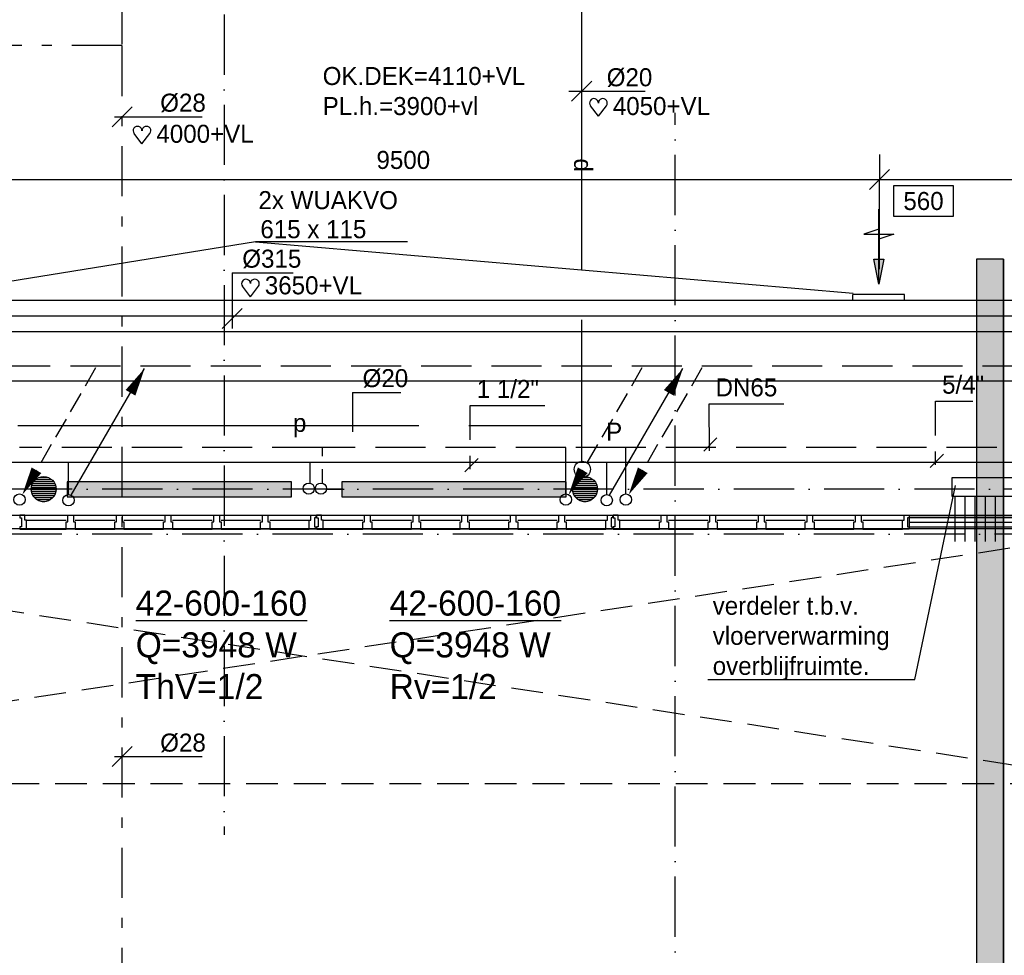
# Model space of a CAD drawing. Extents: x -866131 to -691536, y 173952 to 258052.
# Tile 59 of 160: x -811241 to -801420, y 212620 to 221956. Entities that reach past the tile are written whole.
import ezdxf
from ezdxf.enums import TextEntityAlignment as Align

# ---------------------------------------------------------------- set-up
doc = ezdxf.new("R2010")
doc.units = 0
doc.header["$LTSCALE"] = 100
for name, pattern in [('2322000', [45, 40, -5]), ('2322107', [2000, 1000, 1000]), ('2322108', [7, 5, -2]), ('2322109', [10, 5, -2, 1, -2]), ('CENTER2', [11.25, 7.5, -1.25, 1.25, -1.25]), ('DASHDOT', [9, 6, -1.5, 0, -1.5]), ('HIDDEN2', [4.7625, 3.175, -1.5875]), ('LURETOUR', [6, 4, -2])]:
    doc.linetypes.add(name, pattern=pattern)
doc.layers.get('0').update_dxf_attribs({"linetype": 'CONTINUOUS'})
doc.layers.get('DEFPOINTS').update_dxf_attribs({"linetype": 'CONTINUOUS'})
for name, color, linetype in [('AL$7----_STRAMIEN', 1, 'DASHDOT'), ('AL$8----_HULPLIJNEN', 2, 'CONTINUOUS'), ('AL22----_BINNENWAND', 7, 'CONTINUOUS'), ('AL28----_KONSTRUKTIE', 3, 'CONTINUOUS'), ('AL32----_BINNENKOZ', 7, 'CONTINUOUS'), ('ALL-----_REFLIJNEN', 8, 'CONTINUOUS'), ('ALXAA---_GEWBETON', 12, 'CONTINUOUS'), ('BOUW', 8, 'CONTINUOUS'), ('KABELGOOT', 8, 'CONTINUOUS'), ('WI561---', 1, 'CONTINUOUS'), ('WL$1----', 4, 'CONTINUOUS'), ('WL531---', 4, 'CONTINUOUS'), ('WL561---', 4, 'CONTINUOUS'), ('WL561---_AANVOER', 4, 'CONTINUOUS'), ('WL561---_RETOUR', 4, 'CONTINUOUS'), ('WL570---', 3, 'CONTINUOUS'), ('WL570---_HARTLIJN', 7, 'CONTINUOUS'), ('WL570---_RETOUR', 3, 'CONTINUOUS'), ('WL570---_TOEVOER', 3, 'CONTINUOUS'), ('WM$1----', 1, 'CONTINUOUS'), ('WM524---', 1, 'CONTINUOUS'), ('WM570---', 1, 'CONTINUOUS')]:
    doc.layers.add(name, color=color, linetype=linetype)
doc.styles.add('BURO-018', font='BUROFONT.shx', dxfattribs={"height": 180})
doc.styles.add('BURO-025', font='BUROFONT.shx', dxfattribs={"height": 250})
doc.dimstyles.new('STABICAD', dxfattribs={"dimscale": 100, "dimtxt": 1.8, "dimasz": 0, "dimexe": 0, "dimexo": 2.5, "dimgap": 1.5, "dimtad": 0, "dimzin": 0, "dimtxsty": 'BURO-018', "dimtsz": 1, "dimcen": -3, "dimazin": 3, "dimtfac": 1, "dimtofl": 0, "dimtmove": 0, "dimatfit": 3, "dimtvp": 1.055556, "dimtolj": 1, "dimtzin": 0})

# ---------------------------------------------------------------- blocks, each defined once
blk = doc.blocks.new('CVHATCH1')
at = {"color": 0, "linetype": 'CONTINUOUS'}
blk.add_solid([(-0.5, -0.5), (0.5, -0.5), (-0.5, 0.5), (0.5, 0.5)], dxfattribs=at)
blk = doc.blocks.new('2322401')
at = {"color": 0, "linetype": 'CONTINUOUS'}
for p, q in [((-0.5, 0.5, 1), (-0.5, 0.5)), ((-0.5, 0.5, 1), (-0.5, -0.5, 1)), ((0.5, 0.5, 1), (-0.5, 0.5, 1)), ((0.5, 0.5), (-0.5, 0.5)), ((-0.5, 0.5), (-0.5, -0.5)), ((0.5, 0.5, 1), (0.5, 0.5)), ((0.5, -0.5, 1), (0.5, 0.5, 1)), ((0.5, -0.5), (0.5, 0.5)), ((-0.5, -0.5, 1), (-0.5, -0.5)), ((-0.5, -0.5, 1), (0.5, -0.5, 1)), ((-0.5, -0.5), (0.5, -0.5)), ((0.5, -0.5, 1), (0.5, -0.5))]:
    blk.add_line(p, q, dxfattribs=at)
blk = doc.blocks.new('LU-1D-K-13B')
at = {"color": 0, "linetype": 'CONTINUOUS'}
for p, q in [((-0.5, 157.5), (0.5, 157.5)), ((-0.5, -157.5), (0.5, -157.5))]:
    blk.add_line(p, q, dxfattribs=at)
at = {"layer": 'WL570---_HARTLIJN', "linetype": 'CENTER2'}
blk.add_line((-0.5, 0), (0.5, 0), dxfattribs=at)
blk = doc.blocks.new('LU-ORND')
at = {"color": 0, "linetype": 'CONTINUOUS'}
for p, q in [((-3, 1.5), (-3, -1.5)), ((3, 1.5), (-3, 1.5)), ((3, -1.5), (3, 1.5)), ((-3, -1.5), (3, -1.5))]:
    blk.add_line(p, q, dxfattribs=at)
blk = doc.blocks.new('LU-PIJL7')
at = {"color": 0, "linetype": 'CONTINUOUS'}
for p, q in [((0, 0), (-15, 0)), ((-5, -1), (-5, 1)), ((-5, 1), (0, 0)), ((0, 0), (-5, -1))]:
    blk.add_line(p, q, dxfattribs=at)
blk.add_solid([(-5, 1), (-5, -1), (0, 0)], dxfattribs=at)
blk = doc.blocks.new('LU-PIJL6')
at = {"color": 0, "linetype": 'CONTINUOUS'}
for p, q in [((-5, -1.5), (-5, 1.5)), ((-5, 1.5), (-4.5, 0)), ((0, 0), (-7.5, 0)), ((-5.5, 0), (-5, -1.5)), ((-2.5, -0.5), (-2.5, 0.5)), ((-2.5, 0.5), (0, 0)), ((0, 0), (-2.5, -0.5))]:
    blk.add_line(p, q, dxfattribs=at)
blk.add_solid([(-2.5, 0.5), (-2.5, -0.5), (0, 0)], dxfattribs=at)
blk = doc.blocks.new('*U122', base_point=(26048.4, 47086.2))
at = {"layer": 'WM570---', "linetype": 'CONTINUOUS'}
for p, q in [((26048.4, 47543.7), (26048.4, 46986.2)), ((26048.4, 47543.7), (26654.9, 47543.7)), ((26148.1, 47185.9), (25948.7, 46986.5))]:
    blk.add_line(p, q, dxfattribs=at)
at = {"layer": 'WM570---', "linetype": 'CONTINUOUS', "style": 'BURO-018'}
blk.add_text('%%c315', height=180, dxfattribs=at).set_placement((26148.4, 47593.7))
blk = doc.blocks.new('EH100000')
at = {"linetype": 'BYBLOCK'}
for p, q in [((1, 0.5), (0, 0.5)), ((1, 0.5, 1), (0, 0.5, 1)), ((0, -0.5, 1), (1, -0.5, 1)), ((1, -0.5), (0, -0.5))]:
    blk.add_line(p, q, dxfattribs=at)
at = {"linetype": 'BYBLOCK', "invisible_edges": 15}
for points in [[(1, -0.5), (0, -0.5), (0, 0.5), (1, 0.5)], [(0, 0.5), (1, 0.5), (1, 0.5, 1), (0, 0.5, 1)], [(0, -0.5, 1), (1, -0.5, 1), (1, -0.5), (0, -0.5)]]:
    blk.add_3dface(points, dxfattribs=at)
blk = doc.blocks.new('EH100005')
blk.add_lwpolyline([(-1, -0.5), (0, -0.5), (0, 0.5), (-1, 0.5)])
blk = doc.blocks.new('HART')
at = {"color": 1}
for q in [(-28.1, 39.5), (51.4, 39.5)]:
    blk.add_line((11.6, -12.9), q, dxfattribs=at)
for centre, start, end in [((-10.5, 52.8), 0, 217.1867), ((33.8, 52.8), 322.8133, 180)]:
    blk.add_arc(centre, 22.1, start, end, dxfattribs=at)
blk = doc.blocks.new('CVRINFO2')
at = {"color": 0, "linetype": 'CONTINUOUS', "style": 'BURO-025'}
for tag, p in [('CV_TEXT125', (0, 0)), ('CV_TEXT225', (0, -4.167)), ('CV_TEXT325', (0, -8.333)), ('CV_TEXT425', (0, -12.5))]:
    blk.add_attdef(tag, p, '', height=2.5, dxfattribs=at)
blk = doc.blocks.new('*D330')
at = {"color": 0, "linetype": 'BYBLOCK'}
for p, q in [((20829.1, 46308.3), (21029.1, 46508.3)), ((30329.1, 46308.3), (30529.1, 46508.3)), ((20929.1, 45513.2), (20929.1, 46408.3)), ((20929.1, 46408.3), (30429.1, 46408.3)), ((30429.1, 45513.2), (30429.1, 46408.3))]:
    blk.add_line(p, q, dxfattribs=at)
at = {"layer": 'DEFPOINTS', "color": 0, "linetype": 'BYBLOCK'}
for p in [(30429.1, 46408.3), (20929.1, 45263.2), (30429.1, 45263.2)]:
    blk.add_point(p, dxfattribs=at)
at = {"color": 0, "linetype": 'BYBLOCK', "insert": (25679.1, 46603.5), "char_height": 180, "attachment_point": 5, "style": 'BURO-018'}
blk.add_mtext('\\A1;9500', dxfattribs=at)
blk = doc.blocks.new('*D331')
at = {"color": 0, "linetype": 'BYBLOCK'}
for p, q in [((30429.1, 46658.3), (30429.1, 46408.4)), ((39929.1, 46658.3), (39929.1, 46408.4)), ((30329.1, 46308.4), (30529.1, 46508.4)), ((39829.1, 46308.4), (40029.1, 46508.4)), ((30429.1, 46408.4), (39929.1, 46408.4))]:
    blk.add_line(p, q, dxfattribs=at)
at = {"layer": 'DEFPOINTS', "color": 0, "linetype": 'BYBLOCK'}
for p in [(30429.1, 46408.3), (39929.1, 46408.4), (39929.1, 46408.3)]:
    blk.add_point(p, dxfattribs=at)
at = {"color": 0, "linetype": 'BYBLOCK', "insert": (35179.1, 46603.5), "char_height": 180, "attachment_point": 5, "style": 'BURO-018'}
blk.add_mtext('\\A1;9500', dxfattribs=at)
blk = doc.blocks.new('LDV3108')
at = {"color": 0, "linetype": 'CONTINUOUS'}
for p, q in [((6.75, 11.691), (5.813, 10.068)), ((5.438, 9.418), (4.5, 7.794)), ((4.125, 7.145), (3.188, 5.521)), ((2.813, 4.871), (1.875, 3.248)), ((1.5, 2.598), (0.563, 0.974))]:
    blk.add_line(p, q, dxfattribs=at)
blk.add_lwpolyline([(0.25, 0.433, 0, 1, 0), (1.5, 2.598, 1, 1, 0)], format="xyseb", dxfattribs=at)
blk.add_circle((0, 0), 0.5, dxfattribs=at)
blk = doc.blocks.new('LDV1107')
at = {"color": 0, "linetype": 'CONTINUOUS'}
blk.add_line((0.25, 0.433), (6.75, 11.691), dxfattribs=at)
blk.add_lwpolyline([(6.75, 11.691, 0, 1, 0), (5.5, 9.526, 1, 1, 0)], format="xyseb", dxfattribs=at)
blk.add_circle((0, 0), 0.5, dxfattribs=at)
blk = doc.blocks.new('2322000-3')
at = {"layer": 'WM$1----', "color": 0, "style": 'BURO-018'}
blk.add_text('p', height=180, rotation=90, dxfattribs=at).set_placement((-805635.9, 220504.2), align=Align.MIDDLE)
blk.add_text('p', height=180, dxfattribs=at).set_placement((-808448.4, 217905.1), align=Align.MIDDLE)

msp = doc.modelspace()

# ---------------------------------------------------------------- hatches: boundary and pattern name
at = {"layer": 'WL570---'}
h = msp.add_hatch(dxfattribs=at)
h.set_pattern_fill('DOTS', color=8, scale=40, style=0)
h.set_pattern_definition([(0, (-833039.66, 323951.69), (31.75, 63.5), [0, -63.5])])
h.paths.add_polyline_path([(-801352.333, 211767.872), (-801352.333, 211367.872), (-792926.114, 211367.872), (-792926.114, 211767.872)])
h.paths.add_polyline_path([(-801697.333, 211842.872), (-801772.333, 211767.872), (-801772.333, 211367.872), (-801562.333, 211367.872), (-801352.333, 211367.872), (-801352.333, 211767.872), (-801427.333, 211842.872)])
h.paths.add_polyline_path([(-801427.333, 215332.872), (-801666.333, 215332.872), (-801697.333, 215301.872), (-801697.333, 211842.872), (-801427.333, 211842.872)])
h.paths.add_polyline_path([(-801427.333, 219566.872), (-801697.333, 219566.872), (-801697.333, 219506.872), (-801697.333, 215301.872), (-801666.333, 215332.872), (-801427.333, 215332.872)])

# ---------------------------------------------------------------- linework, layer by layer
at = {"color": 1, "linetype": 'CONTINUOUS'}
for p, q in [((-805535.91, 221341.223), (-805735.91, 221141.223)), ((-805763.755, 221241.223), (-805001.026, 221241.223)), ((-810119.706, 221087.413), (-810319.706, 220887.413)), ((-810296.515, 220987.413), (-809422.866, 220987.413)), ((-810119.706, 214702.05), (-810319.706, 214502.05)), ((-810296.515, 214602.05), (-809422.866, 214602.05))]:
    msp.add_line(p, q, dxfattribs=at)
at = {"color": 8, "linetype": 'CONTINUOUS'}
for p, q in [((-810760.826, 216944.266), (-810760.826, 217011.266)), ((-810760.826, 217011.266), (-810704.826, 217011.266)), ((-810704.826, 217011.266), (-810704.826, 216944.266)), ((-810275.826, 216944.266), (-810275.826, 217011.266)), ((-810275.826, 217011.266), (-810219.826, 217011.266)), ((-810219.826, 217011.266), (-810219.826, 216944.266)), ((-809790.826, 216944.266), (-809790.826, 217011.266)), ((-809790.826, 217011.266), (-809734.826, 217011.266)), ((-809734.826, 217011.266), (-809734.826, 216944.266)), ((-809305.826, 216944.266), (-809305.826, 217011.266)), ((-809305.826, 217011.266), (-809249.826, 217011.266)), ((-809249.826, 217011.266), (-809249.826, 216944.266)), ((-808820.826, 216944.266), (-808820.826, 217011.266)), ((-808820.826, 217011.266), (-808764.826, 217011.266)), ((-808764.826, 217011.266), (-808764.826, 216944.266)), ((-807801.826, 216944.266), (-807801.826, 217011.266)), ((-807801.826, 217011.266), (-807745.826, 217011.266)), ((-807745.826, 217011.266), (-807745.826, 216944.266)), ((-807316.826, 216944.266), (-807316.826, 217011.266)), ((-807316.826, 217011.266), (-807260.826, 217011.266)), ((-807260.826, 217011.266), (-807260.826, 216944.266)), ((-806831.826, 216944.266), (-806831.826, 217011.266)), ((-806831.826, 217011.266), (-806775.826, 217011.266)), ((-806775.826, 217011.266), (-806775.826, 216944.266)), ((-806346.826, 216944.266), (-806346.826, 217011.266)), ((-806346.826, 217011.266), (-806290.826, 217011.266)), ((-806290.826, 217011.266), (-806290.826, 216944.266)), ((-805861.826, 216944.266), (-805861.826, 217011.266)), ((-805861.826, 217011.266), (-805805.826, 217011.266)), ((-805805.826, 217011.266), (-805805.826, 216944.266)), ((-804842.826, 216944.266), (-804842.826, 217011.266)), ((-804842.826, 217011.266), (-804786.826, 217011.266)), ((-804786.826, 217011.266), (-804786.826, 216944.266)), ((-804357.826, 216944.266), (-804357.826, 217011.266)), ((-804357.826, 217011.266), (-804301.826, 217011.266)), ((-804301.826, 217011.266), (-804301.826, 216944.266)), ((-803872.826, 216944.266), (-803872.826, 217011.266)), ((-803872.826, 217011.266), (-803816.826, 217011.266)), ((-803816.826, 217011.266), (-803816.826, 216944.266)), ((-803387.826, 216944.266), (-803387.826, 217011.266)), ((-803387.826, 217011.266), (-803331.826, 217011.266)), ((-803331.826, 217011.266), (-803331.826, 216944.266)), ((-802902.826, 216944.266), (-802902.826, 217011.266)), ((-802902.826, 217011.266), (-802846.826, 217011.266)), ((-802846.826, 217011.266), (-802846.826, 216944.266)), ((-810777.826, 216872.266), (-810777.826, 216944.266)), ((-810777.826, 216944.266), (-810760.826, 216944.266)), ((-810687.826, 216872.266), (-810777.826, 216872.266)), ((-810704.826, 216944.266), (-810687.826, 216944.266)), ((-810687.826, 216944.266), (-810687.826, 216872.266)), ((-810292.826, 216872.266), (-810292.826, 216944.266)), ((-810292.826, 216944.266), (-810275.826, 216944.266)), ((-810202.826, 216872.266), (-810292.826, 216872.266)), ((-810219.826, 216944.266), (-810202.826, 216944.266)), ((-810202.826, 216944.266), (-810202.826, 216872.266)), ((-809807.826, 216872.266), (-809807.826, 216944.266)), ((-809807.826, 216944.266), (-809790.826, 216944.266)), ((-809717.826, 216872.266), (-809807.826, 216872.266)), ((-809734.826, 216944.266), (-809717.826, 216944.266)), ((-809717.826, 216944.266), (-809717.826, 216872.266)), ((-809322.826, 216872.266), (-809322.826, 216944.266)), ((-809322.826, 216944.266), (-809305.826, 216944.266)), ((-809232.826, 216872.266), (-809322.826, 216872.266)), ((-809249.826, 216944.266), (-809232.826, 216944.266)), ((-809232.826, 216944.266), (-809232.826, 216872.266)), ((-808837.826, 216872.266), (-808837.826, 216944.266)), ((-808837.826, 216944.266), (-808820.826, 216944.266)), ((-808747.826, 216872.266), (-808837.826, 216872.266)), ((-808764.826, 216944.266), (-808747.826, 216944.266)), ((-808747.826, 216944.266), (-808747.826, 216872.266)), ((-807818.826, 216872.266), (-807818.826, 216944.266)), ((-807818.826, 216944.266), (-807801.826, 216944.266)), ((-807728.826, 216872.266), (-807818.826, 216872.266)), ((-807745.826, 216944.266), (-807728.826, 216944.266)), ((-807728.826, 216944.266), (-807728.826, 216872.266)), ((-807333.826, 216872.266), (-807333.826, 216944.266)), ((-807333.826, 216944.266), (-807316.826, 216944.266)), ((-807243.826, 216872.266), (-807333.826, 216872.266)), ((-807260.826, 216944.266), (-807243.826, 216944.266)), ((-807243.826, 216944.266), (-807243.826, 216872.266)), ((-806848.826, 216872.266), (-806848.826, 216944.266)), ((-806848.826, 216944.266), (-806831.826, 216944.266)), ((-806758.826, 216872.266), (-806848.826, 216872.266)), ((-806775.826, 216944.266), (-806758.826, 216944.266)), ((-806758.826, 216944.266), (-806758.826, 216872.266)), ((-806363.826, 216872.266), (-806363.826, 216944.266)), ((-806363.826, 216944.266), (-806346.826, 216944.266)), ((-806273.826, 216872.266), (-806363.826, 216872.266)), ((-806290.826, 216944.266), (-806273.826, 216944.266)), ((-806273.826, 216944.266), (-806273.826, 216872.266)), ((-805878.826, 216872.266), (-805878.826, 216944.266)), ((-805878.826, 216944.266), (-805861.826, 216944.266)), ((-805788.826, 216872.266), (-805878.826, 216872.266)), ((-805805.826, 216944.266), (-805788.826, 216944.266)), ((-805788.826, 216944.266), (-805788.826, 216872.266)), ((-804859.826, 216872.266), (-804859.826, 216944.266)), ((-804859.826, 216944.266), (-804842.826, 216944.266)), ((-804769.826, 216872.266), (-804859.826, 216872.266)), ((-804786.826, 216944.266), (-804769.826, 216944.266)), ((-804769.826, 216944.266), (-804769.826, 216872.266)), ((-804374.826, 216872.266), (-804374.826, 216944.266)), ((-804374.826, 216944.266), (-804357.826, 216944.266)), ((-804284.826, 216872.266), (-804374.826, 216872.266)), ((-804301.826, 216944.266), (-804284.826, 216944.266)), ((-804284.826, 216944.266), (-804284.826, 216872.266)), ((-803889.826, 216872.266), (-803889.826, 216944.266)), ((-803889.826, 216944.266), (-803872.826, 216944.266)), ((-803799.826, 216872.266), (-803889.826, 216872.266)), ((-803816.826, 216944.266), (-803799.826, 216944.266)), ((-803799.826, 216944.266), (-803799.826, 216872.266)), ((-803404.826, 216872.266), (-803404.826, 216944.266)), ((-803404.826, 216944.266), (-803387.826, 216944.266)), ((-803314.826, 216872.266), (-803404.826, 216872.266)), ((-803331.826, 216944.266), (-803314.826, 216944.266)), ((-803314.826, 216944.266), (-803314.826, 216872.266)), ((-802919.826, 216872.266), (-802919.826, 216944.266)), ((-802919.826, 216944.266), (-802902.826, 216944.266)), ((-802829.826, 216872.266), (-802919.826, 216872.266)), ((-802846.826, 216944.266), (-802829.826, 216944.266)), ((-802829.826, 216944.266), (-802829.826, 216872.266))]:
    msp.add_line(p, q, dxfattribs=at)
at = {"layer": 'AL$7----_STRAMIEN', "color": 1}
for points in [[(-809202.826, 252610.366), (-809202.826, 213821.228)], [(-730609.16, 217271.228), (-862679.018, 217271.228)], [(-719909.644, 216821.228), (-863263.924, 216821.228)]]:
    msp.add_lwpolyline(points, dxfattribs=at)
at = {"layer": 'AL$7----_STRAMIEN'}
msp.add_lwpolyline([(-804702.826, 179501.228), (-804702.826, 221024.618)], dxfattribs=at)
at = {"layer": 'AL$8----_HULPLIJNEN', "color": 8}
for p, q in [((-837214.158, 217011.366), (-800012.826, 217011.366)), ((-817186.635, 216879.366), (-799147.754, 216879.366))]:
    msp.add_line(p, q, dxfattribs=at)
at = {"layer": 'AL22----_BINNENWAND', "color": 8}
for p, q in [((-800012.826, 217004.266), (-802367.826, 217004.266)), ((-802367.826, 217004.266), (-802367.826, 216879.266)), ((-802367.826, 216879.266), (-801782.65, 216879.266))]:
    msp.add_line(p, q, dxfattribs=at)
at = {"layer": 'AL22----_BINNENWAND', "color": 8, "linetype": 'CONTINUOUS'}
for p, q in [((-802367.826, 216989.266), (-799997.826, 216989.266)), ((-802367.826, 216894.266), (-799902.826, 216894.266))]:
    msp.add_line(p, q, dxfattribs=at)
at = {"layer": 'AL28----_KONSTRUKTIE', "color": 8}
for centre in [(-811002.826, 217271.228), (-805602.826, 217271.228)]:
    msp.add_circle(centre, 125, dxfattribs=at)
at = {"layer": 'AL32----_BINNENKOZ', "color": 8}
for p, q in [((-811239.826, 217011.266), (-811239.826, 216986.266)), ((-811189.826, 217011.266), (-811239.826, 217011.266)), ((-811239.826, 216986.266), (-811223.826, 216986.266)), ((-811223.826, 216986.266), (-811223.826, 216894.266)), ((-811189.826, 217011.266), (-810760.826, 217011.266)), ((-811189.826, 216960.266), (-811189.826, 217011.266)), ((-810704.826, 217011.266), (-810275.826, 217011.266)), ((-810219.826, 217011.266), (-809790.826, 217011.266)), ((-809734.826, 217011.266), (-809305.826, 217011.266)), ((-809249.826, 217011.266), (-808820.826, 217011.266)), ((-808764.826, 217011.266), (-808335.826, 217011.266)), ((-808335.826, 216960.266), (-808335.826, 217011.266)), ((-808335.826, 217011.266), (-808285.826, 217011.266)), ((-808285.826, 216986.266), (-808301.826, 216986.266)), ((-808301.826, 216986.266), (-808301.826, 216894.266)), ((-808285.826, 217011.266), (-808285.826, 216986.266)), ((-808280.826, 217011.266), (-808280.826, 216986.266)), ((-808230.826, 217011.266), (-808280.826, 217011.266)), ((-808280.826, 216986.266), (-808264.826, 216986.266)), ((-808264.826, 216986.266), (-808264.826, 216894.266)), ((-808230.826, 217011.266), (-807801.826, 217011.266)), ((-808230.826, 216960.266), (-808230.826, 217011.266)), ((-807745.826, 217011.266), (-807316.826, 217011.266)), ((-807260.826, 217011.266), (-806831.826, 217011.266)), ((-806775.826, 217011.266), (-806346.826, 217011.266)), ((-806290.826, 217011.266), (-805861.826, 217011.266)), ((-805805.826, 217011.266), (-805376.826, 217011.266)), ((-805376.826, 216960.266), (-805376.826, 217011.266)), ((-805376.826, 217011.266), (-805326.826, 217011.266)), ((-805326.826, 216986.266), (-805342.826, 216986.266)), ((-805342.826, 216986.266), (-805342.826, 216894.266)), ((-805326.826, 217011.266), (-805326.826, 216986.266)), ((-805321.826, 217011.266), (-805321.826, 216986.266)), ((-805271.826, 217011.266), (-805321.826, 217011.266)), ((-805321.826, 216986.266), (-805305.826, 216986.266)), ((-805305.826, 216986.266), (-805305.826, 216894.266)), ((-805271.826, 217011.266), (-804842.826, 217011.266)), ((-805271.826, 216960.266), (-805271.826, 217011.266)), ((-804786.826, 217011.266), (-804357.826, 217011.266)), ((-804301.826, 217011.266), (-803872.826, 217011.266)), ((-803816.826, 217011.266), (-803387.826, 217011.266)), ((-803331.826, 217011.266), (-802902.826, 217011.266)), ((-802846.826, 217011.266), (-802417.826, 217011.266)), ((-802417.826, 216960.266), (-802417.826, 217011.266)), ((-802417.826, 217011.266), (-802367.826, 217011.266)), ((-802367.826, 216986.266), (-802383.826, 216986.266)), ((-802383.826, 216986.266), (-802383.826, 216894.266)), ((-802367.826, 217011.266), (-802367.826, 216986.266)), ((-811223.826, 216894.266), (-811239.826, 216894.266)), ((-811239.826, 216894.266), (-811239.826, 216872.266)), ((-811239.826, 216872.266), (-811172.826, 216872.266)), ((-811172.826, 216960.266), (-811189.826, 216960.266)), ((-811172.826, 216960.266), (-810777.826, 216960.266)), ((-811172.826, 216872.266), (-811172.826, 216960.266)), ((-811172.826, 216872.266), (-810777.826, 216872.266)), ((-810687.826, 216960.266), (-810292.826, 216960.266)), ((-810687.826, 216872.266), (-810292.826, 216872.266)), ((-810202.826, 216960.266), (-809807.826, 216960.266)), ((-810202.826, 216872.266), (-809807.826, 216872.266)), ((-809717.826, 216960.266), (-809322.826, 216960.266)), ((-809717.826, 216872.266), (-809322.826, 216872.266)), ((-809232.826, 216960.266), (-808837.826, 216960.266)), ((-809232.826, 216872.266), (-808837.826, 216872.266)), ((-808747.826, 216960.266), (-808352.826, 216960.266)), ((-808747.826, 216872.266), (-808352.826, 216872.266)), ((-808352.826, 216872.266), (-808352.826, 216960.266)), ((-808352.826, 216960.266), (-808335.826, 216960.266)), ((-808285.826, 216872.266), (-808352.826, 216872.266)), ((-808301.826, 216894.266), (-808285.826, 216894.266)), ((-808285.826, 216894.266), (-808285.826, 216872.266)), ((-808264.826, 216894.266), (-808280.826, 216894.266)), ((-808280.826, 216894.266), (-808280.826, 216872.266)), ((-808280.826, 216872.266), (-808213.826, 216872.266)), ((-808213.826, 216960.266), (-808230.826, 216960.266)), ((-808213.826, 216960.266), (-807818.826, 216960.266)), ((-808213.826, 216872.266), (-808213.826, 216960.266)), ((-808213.826, 216872.266), (-807818.826, 216872.266)), ((-807728.826, 216960.266), (-807333.826, 216960.266)), ((-807728.826, 216872.266), (-807333.826, 216872.266)), ((-807243.826, 216960.266), (-806848.826, 216960.266)), ((-807243.826, 216872.266), (-806848.826, 216872.266)), ((-806758.826, 216960.266), (-806363.826, 216960.266)), ((-806758.826, 216872.266), (-806363.826, 216872.266)), ((-806273.826, 216960.266), (-805878.826, 216960.266)), ((-806273.826, 216872.266), (-805878.826, 216872.266)), ((-805788.826, 216960.266), (-805393.826, 216960.266)), ((-805788.826, 216872.266), (-805393.826, 216872.266)), ((-805393.826, 216872.266), (-805393.826, 216960.266)), ((-805393.826, 216960.266), (-805376.826, 216960.266)), ((-805326.826, 216872.266), (-805393.826, 216872.266)), ((-805342.826, 216894.266), (-805326.826, 216894.266)), ((-805326.826, 216894.266), (-805326.826, 216872.266)), ((-805305.826, 216894.266), (-805321.826, 216894.266)), ((-805321.826, 216894.266), (-805321.826, 216872.266)), ((-805321.826, 216872.266), (-805254.826, 216872.266)), ((-805254.826, 216960.266), (-805271.826, 216960.266)), ((-805254.826, 216960.266), (-804859.826, 216960.266)), ((-805254.826, 216872.266), (-805254.826, 216960.266)), ((-805254.826, 216872.266), (-804859.826, 216872.266)), ((-804769.826, 216960.266), (-804374.826, 216960.266)), ((-804769.826, 216872.266), (-804374.826, 216872.266)), ((-804284.826, 216960.266), (-803889.826, 216960.266)), ((-804284.826, 216872.266), (-803889.826, 216872.266)), ((-803799.826, 216960.266), (-803404.826, 216960.266)), ((-803799.826, 216872.266), (-803404.826, 216872.266)), ((-803314.826, 216960.266), (-802919.826, 216960.266)), ((-803314.826, 216872.266), (-802919.826, 216872.266)), ((-802829.826, 216960.266), (-802434.826, 216960.266)), ((-802829.826, 216872.266), (-802434.826, 216872.266)), ((-802434.826, 216872.266), (-802434.826, 216960.266)), ((-802434.826, 216960.266), (-802417.826, 216960.266)), ((-802367.826, 216872.266), (-802434.826, 216872.266)), ((-802383.826, 216894.266), (-802367.826, 216894.266)), ((-802367.826, 216894.266), (-802367.826, 216872.266))]:
    msp.add_line(p, q, dxfattribs=at)
at = {"layer": 'AL32----_BINNENKOZ', "color": 8, "linetype": 'HIDDEN2'}
for p, q in [((-816742.826, 216879.366), (-800092.826, 216879.366)), ((-816742.826, 214330.366), (-800092.826, 216879.366)), ((-816692.826, 216879.366), (-800092.826, 214330.366)), ((-800092.826, 214330.366), (-816742.826, 214330.366))]:
    msp.add_line(p, q, dxfattribs=at)
at = {"layer": 'ALL-----_REFLIJNEN', "color": 8, "linetype": 'CONTINUOUS'}
msp.add_line((-802367.826, 216941.766), (-799950.326, 216941.766), dxfattribs=at)
at = {"layer": 'ALXAA---_GEWBETON', "color": 8}
for p, q in [((-811083.226, 217366.94), (-810922.427, 217366.94)), ((-811050.108, 217386.94), (-810955.545, 217386.94)), ((-805683.226, 217366.94), (-805522.427, 217366.94)), ((-805650.108, 217386.94), (-805555.545, 217386.94)), ((-811127.753, 217266.94), (-810877.9, 217266.94)), ((-811126.835, 217286.94), (-810878.818, 217286.94)), ((-811122.616, 217306.94), (-810883.036, 217306.94)), ((-811114.724, 217326.94), (-810890.929, 217326.94)), ((-811102.288, 217346.94), (-810903.365, 217346.94)), ((-805727.753, 217266.94), (-805477.9, 217266.94)), ((-805726.835, 217286.94), (-805478.818, 217286.94)), ((-805722.616, 217306.94), (-805483.036, 217306.94)), ((-805714.724, 217326.94), (-805490.929, 217326.94)), ((-805702.288, 217346.94), (-805503.365, 217346.94)), ((-811125.444, 217246.94), (-810880.208, 217246.94)), ((-811119.718, 217226.94), (-810885.935, 217226.94)), ((-811110.028, 217206.94), (-810895.625, 217206.94)), ((-811095.134, 217186.94), (-810910.519, 217186.94)), ((-811071.74, 217166.94), (-810933.912, 217166.94)), ((-805725.444, 217246.94), (-805480.208, 217246.94)), ((-805719.718, 217226.94), (-805485.935, 217226.94)), ((-805710.028, 217206.94), (-805495.625, 217206.94)), ((-805695.134, 217186.94), (-805510.519, 217186.94)), ((-805671.74, 217166.94), (-805533.912, 217166.94)), ((-811016.156, 217146.94), (-810989.496, 217146.94)), ((-805616.156, 217146.94), (-805589.496, 217146.94))]:
    msp.add_line(p, q, dxfattribs=at)
at = {"layer": 'WL$1----', "linetype": '2322000'}
for p, q in [((-805635.91, 223462.105), (-805635.91, 217546.196)), ((-815760.791, 217905.143), (-805635.91, 217905.143))]:
    msp.add_line(p, q, dxfattribs=at)
at = {"layer": 'WL$1----'}
msp.add_circle((-805628.84, 217469.038), 80.756, dxfattribs=at)
at = {"layer": 'WL531---', "linetype": '2322109'}
for p, q in [((-810219.706, 221712.183), (-810219.706, 224442.769)), ((-810219.706, 221696.613), (-817085.462, 221696.613)), ((-810219.706, 212193.18), (-810219.706, 221712.183))]:
    msp.add_line(p, q, dxfattribs=at)
at = {"layer": 'WL531---', "color": 1}
msp.add_line((-807920.388, 218235.828), (-807920.388, 217844.617), dxfattribs=at)
at = {"layer": 'WL561---_AANVOER', "linetype": '2322107'}
for p, q in [((-800986.133, 218349.359), (-815636.879, 218349.359)), ((-810754.608, 217537.164), (-816237.265, 217537.164)), ((-808445.986, 217537.164), (-810754.608, 217537.164)), ((-810754.608, 217217.12), (-810754.608, 217537.164)), ((-805385.085, 217537.164), (-808445.986, 217537.164)), ((-808343.146, 217332.372), (-808343.146, 217537.164)), ((-800645.959, 217537.164), (-805385.085, 217537.164)), ((-805385.085, 217217.12), (-805385.085, 217537.164)), ((-808414.267, 217271.004), (-808603.71, 217271.004)), ((-808181.523, 217271.004), (-808005.612, 217271.004)), ((-801912.231, 217197.003), (-801912.231, 216750.239)), ((-801712.231, 217197.003), (-801712.231, 216750.239)), ((-801512.231, 217197.003), (-801512.231, 216750.239))]:
    msp.add_line(p, q, dxfattribs=at)
at = {"layer": 'WL561---_RETOUR', "linetype": '2322108'}
for p, q in [((-801136.133, 218499.359), (-815486.879, 218499.359)), ((-808221.577, 217687.164), (-811243.111, 217687.164)), ((-808221.577, 217600.126), (-808221.577, 217687.164)), ((-805793.744, 217687.164), (-808221.577, 217687.164)), ((-805793.744, 217223.5), (-805793.744, 217687.164)), ((-805194.912, 217687.164), (-805793.744, 217687.164)), ((-800795.959, 217687.164), (-805194.912, 217687.164)), ((-805194.912, 217223.5), (-805194.912, 217687.164)), ((-808221.577, 217332.372), (-808221.577, 217472.05)), ((-801812.231, 217197.003), (-801812.231, 216750.239)), ((-801612.231, 217197.003), (-801612.231, 216750.239))]:
    msp.add_line(p, q, dxfattribs=at)
at = {"layer": 'WL561---_RETOUR', "color": 1}
for p, q in [((-802313.121, 215370.735), (-801905.317, 217308.937)), ((-802312.57, 215367.406), (-804377.557, 215367.406))]:
    msp.add_line(p, q, dxfattribs=at)
for centre in [(-808357.736, 217276.122), (-808236.167, 217276.122)]:
    msp.add_circle(centre, 56.25, dxfattribs=at)
at = {"layer": 'WL570---', "color": 1}
for p, q in [((-802105.057, 218148.206), (-801732.707, 218148.206)), ((-802105.057, 217805.578), (-802105.057, 218148.206)), ((-806747.036, 218105.405), (-806002.335, 218105.405)), ((-806747.036, 217762.778), (-806747.036, 218105.405)), ((-804360.662, 217653.375), (-804364.603, 218121.66)), ((-804364.603, 218121.66), (-803619.902, 218121.66)), ((-804418.673, 217649.569), (-804285.877, 217782.301)), ((-806800.155, 217444.222), (-806667.359, 217576.954)), ((-806747.036, 217470.769), (-806747.036, 217603.5)), ((-802158.176, 217487.023), (-802025.38, 217619.755)), ((-802105.057, 217513.57), (-802105.057, 217646.301))]:
    msp.add_line(p, q, dxfattribs=at)
at = {"layer": 'WM524---'}
msp.add_lwpolyline([(-801940.472, 217386.972), (-800780.305, 217386.972), (-800780.305, 217197.003), (-801940.472, 217197.003)], close=True, dxfattribs=at)
at = {"layer": 'WM570---'}
for p, q in [((-808890.749, 219739.794), (-811992.001, 219238.523)), ((-807373.115, 219739.794), (-808890.749, 219739.794)), ((-808890.749, 219739.794), (-802925.787, 219225.332)), ((-807920.388, 218235.828), (-807438.565, 218235.828))]:
    msp.add_line(p, q, dxfattribs=at)
at = {"layer": 'WM570---', "color": 3}
for p, q in [((-802930.049, 219155.034), (-802930.049, 219214.842)), ((-802415.049, 219214.842), (-802930.049, 219214.842)), ((-802415.049, 219155.034), (-802415.049, 219214.842))]:
    msp.add_line(p, q, dxfattribs=at)

# ---------------------------------------------------------------- block references
at = {"layer": 'KABELGOOT', "yscale": 270, "zscale": 60, "rotation": 90}
for name, p, xscale in [('EH100000', (-801562.333, 211842.872), 7723.999999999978), ('EH100005', (-801562.333, 219566.872), 60)]:
    msp.add_blockref(name, p, dxfattribs=dict(at, xscale=xscale))
at = {"layer": 'WI561---'}
ref = msp.add_blockref('CVRINFO2', (-810083.974, 216009.106), dxfattribs=dict(at, xscale=100, yscale=100, zscale=100))
ref.add_attrib('CV_TEXT125', '%%u42-600-160', (-810083.974, 216009.106), dxfattribs={"layer": '0', "color": 2, "linetype": 'CONTINUOUS', "height": 250, "style": 'BURO-025'})
ref.add_attrib('CV_TEXT225', 'Q=3948 W', (-810083.974, 215592.44), dxfattribs={"layer": '0', "color": 2, "linetype": 'CONTINUOUS', "height": 250, "style": 'BURO-025'})
ref.add_attrib('CV_TEXT325', 'ThV=1/2', (-810083.974, 215175.773), dxfattribs={"layer": '0', "color": 2, "linetype": 'CONTINUOUS', "height": 250, "style": 'BURO-025'})
ref = msp.add_blockref('CVRINFO2', (-807550.971, 216009.106), dxfattribs=dict(at, xscale=100, yscale=100, zscale=100))
ref.add_attrib('CV_TEXT125', '%%u42-600-160', (-807550.971, 216009.106), dxfattribs={"layer": '0', "color": 2, "linetype": 'CONTINUOUS', "height": 250, "style": 'BURO-025'})
ref.add_attrib('CV_TEXT225', 'Q=3948 W', (-807550.971, 215592.44), dxfattribs={"layer": '0', "color": 2, "linetype": 'CONTINUOUS', "height": 250, "style": 'BURO-025'})
ref.add_attrib('CV_TEXT325', 'Rv=1/2', (-807550.971, 215175.773), dxfattribs={"layer": '0', "color": 2, "linetype": 'CONTINUOUS', "height": 250, "style": 'BURO-025'})
at = {"layer": 'WL561---', "xscale": 2240, "yscale": 150, "rotation": 180}
for name, p, zscale in [('2322401', (-809648.801, 217270.498), 400), ('CVHATCH1', (-809648.801, 217270.498), 2240), ('CVHATCH1', (-806908.801, 217270.498), 2240), ('2322401', (-806908.801, 217270.498), 400)]:
    msp.add_blockref(name, p, dxfattribs=dict(at, zscale=zscale))
at = {"layer": 'WL561---_AANVOER', "color": 2, "xscale": 112.5, "yscale": 112.5, "zscale": 112.5}
for p in [(-810754.608, 217160.87), (-805385.085, 217160.87)]:
    msp.add_blockref('LDV1107', p, dxfattribs=at)
at = {"layer": 'WL561---_RETOUR', "color": 2, "xscale": 112.5, "yscale": 112.5, "zscale": 112.5}
for p in [(-811243.111, 217167.25), (-805793.744, 217167.25), (-805194.912, 217167.25)]:
    msp.add_blockref('LDV3108', p, dxfattribs=at)
at = {"layer": 'WL570---_RETOUR', "xscale": 2, "yscale": 2, "zscale": 2}
for p in [(-805492.059, 221018.473), (-810044.679, 220741.643), (-808963.356, 219216.485)]:
    msp.add_blockref('HART', p, dxfattribs=at)
at = {"layer": 'WL570---_RETOUR', "xscale": 100, "yscale": 100, "zscale": 100, "rotation": 270}
msp.add_blockref('LU-PIJL6', (-802672.549, 219315.74), dxfattribs=at)
at = {"layer": 'WL570---_RETOUR', "linetype": 'LURETOUR', "xscale": 18184.66092400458, "rotation": 180}
msp.add_blockref('LU-1D-K-13B', (-803569.929, 218997.534), dxfattribs=at)
at = {"layer": 'WL570---_TOEVOER', "color": 1, "xscale": 50, "yscale": 50, "zscale": 50, "rotation": 270}
msp.add_blockref('LU-PIJL7', (-802672.549, 219315.74), dxfattribs=at)
at = {"layer": 'WM$1----'}
msp.add_blockref('2322000-3', (0, 0), dxfattribs=at)
at = {"layer": 'WM570---'}
ref = msp.add_blockref('LU-ORND', (-802225.883, 220146.752), dxfattribs=dict(at, xscale=100, yscale=100, zscale=100))
ref.add_attrib('LU_TEXT1', '560', dxfattribs={"layer": '0', "color": 1, "linetype": 'CONTINUOUS', "height": 180, "style": 'BURO-018'}).set_placement((-802225.883, 220146.752), align=Align.MIDDLE)
msp.add_blockref('*U122', (-809121.106, 218973.53), dxfattribs=at)

# ---------------------------------------------------------------- texts
at = {"color": 1, "linetype": 'CONTINUOUS', "style": 'BURO-018'}
for s, p in [('%%C20', (-805386.006, 221291.223)), ('%%C28', (-809839.744, 221037.413)), ('%%C28', (-809839.744, 214652.05))]:
    msp.add_text(s, height=180, dxfattribs=at).set_placement(p)
at = {"layer": 'BOUW', "color": 1, "style": 'BURO-018'}
for s, p in [('OK.DEK=4110+VL', (-808219.016, 221303.838)), ('PL.h.=3900+vl', (-808219.016, 221003.838)), ('2x WUAKVO', (-808859.972, 220065.31)), ('615 x 115', (-808840.742, 219775.267))]:
    msp.add_text(s, height=180, dxfattribs=at).set_placement(p)
at = {"layer": 'WL$1----', "color": 1, "style": 'BURO-018'}
msp.add_text('P', height=180, dxfattribs=at).set_placement((-805391.86, 217754.687))
at = {"layer": 'WL561---_RETOUR', "color": 1, "style": 'BURO-018'}
for s, p in [('verdeler t.b.v.', (-804328.617, 216017.706)), ('vloerverwarming', (-804328.617, 215717.706)), ('overblijfruimte.', (-804328.617, 215417.706))]:
    msp.add_text(s, height=180, dxfattribs=at).set_placement(p)
at = {"layer": 'WL570---', "color": 1, "style": 'BURO-018'}
for s, p in [('1 1/2"', (-806682.462, 218180.743)), ('DN65', (-804300.029, 218196.998)), ('5/4"', (-802040.483, 218223.544))]:
    msp.add_text(s, height=180, dxfattribs=at).set_placement(p)
at = {"layer": 'WL570---_RETOUR', "color": 1, "style": 'BURO-018'}
for s, p in [('4050+VL', (-805325.138, 221003.968)), ('4000+VL', (-809877.759, 220727.138)), ('3650+VL', (-808796.436, 219215.171))]:
    msp.add_text(s, height=180, dxfattribs=at).set_placement(p)
at = {"layer": 'WM570---', "style": 'BURO-018'}
msp.add_text('%%C20', height=180, dxfattribs=at).set_placement((-807821.065, 218288.926))

# ---------------------------------------------------------------- dimensions: what is measured, and where the dimension line sits
at = {"layer": 'WM570---'}
for base, p1, p2, picture, middle in [((-802664.647, 220360.025), (-812164.647, 219214.842), (-802664.647, 219214.842), '*D330', (-807414.647, 220555.219)), ((-793164.647, 220360.045), (-802664.647, 220360.025), (-793164.647, 220360.025), '*D331', (-797914.647, 220555.24))]:
    dim = msp.add_linear_dim(base=base, p1=p1, p2=p2, text='9500', dimstyle='STABICAD', dxfattribs=at)
    dim.commit()
    dim.dimension.update_dxf_attribs({"geometry": picture, "text_midpoint": middle, "insert": (-833093.746, 173951.691)})

doc.saveas('drawing.dxf')
